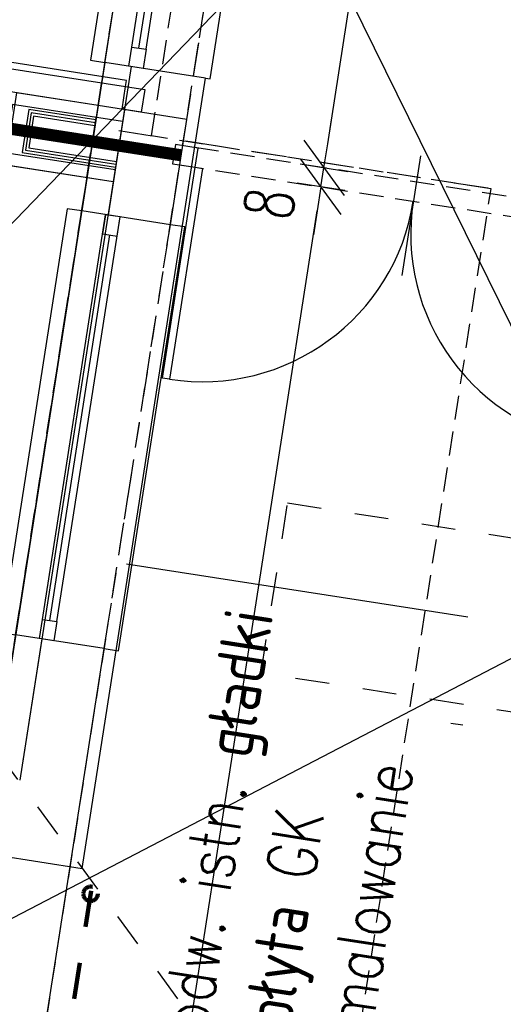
# Model space of a CAD drawing. Extents: x -38969 to 27108, y -24488 to 212598.
# Tile 130 of 256: x -7956 to -7757, y 34321 to 34727. Entities that reach past the tile are written whole.
import ezdxf
from ezdxf import colors
from ezdxf.entities.mleader import LeaderData, LeaderLine
from ezdxf.math import Vec2, Vec3

# ---------------------------------------------------------------- set-up
doc = ezdxf.new("R2010")
doc.units = 0
doc.header["$LTSCALE"] = 100
doc.header["$MEASUREMENT"] = 0
for name, pattern in [('0.5_0.5', [1, 0.5, -0.5]), ('0.7_0.7', [1.4, 0.7, -0.7]), ('DASHED22', [0.15, 0.1, -0.05])]:
    doc.linetypes.add(name, pattern=pattern)
doc.layers.get('0').update_dxf_attribs({"linetype": 'CONTINUOUS'})
doc.layers.get('DEFPOINTS').update_dxf_attribs({"linetype": 'CONTINUOUS'})
for name, color, linetype in [('F_0-DIM', 6, 'CONTINUOUS'), ('F_0-MUR', 3, 'CONTINUOUS'), ('F_0-MUR istn', 200, 'CONTINUOUS'), ('F_0-MUW', 1, 'CONTINUOUS'), ('F_0-POMOCNICZA', 2, 'CONTINUOUS'), ('F_0-POW', 123, 'DASHED22'), ('F_0-STOLARKA', 6, 'CONTINUOUS'), ('F_1-mur', 3, 'CONTINUOUS'), ('F_1-MUR istn', 200, 'CONTINUOUS'), ('F_1-MUW', 1, 'CONTINUOUS'), ('F_1-POMOCNICZA', 2, 'CONTINUOUS'), ('F_1-POW', 2, 'DASHED22'), ('F_1-STOLARKA', 6, 'CONTINUOUS'), ('F_1-STOLARKA TXT', 6, 'CONTINUOUS'), ('F_1-sufity TXT', 123, 'CONTINUOUS'), ('F_1-TXT', 123, 'CONTINUOUS'), ('t_1-TXT', 123, 'CONTINUOUS')]:
    doc.layers.add(name, color=color, linetype=linetype)
doc.layers.add('F_0-zw', color=7, linetype='CONTINUOUS', true_color=0x2424ff)
doc.styles.add('ROMANS', font='ROMANS.shx', dxfattribs={"width": 0.8})
doc.styles.get("Standard").update_dxf_attribs({"font": 'romans.shx', "width": 0.7})
doc.dimstyles.new('DIM100', dxfattribs={"dimscale": 10, "dimtxt": 2, "dimasz": 1, "dimexe": 0, "dimexo": 0, "dimgap": 0.5, "dimtad": 1, "dimdec": 4, "dimrnd": 0.5, "dimdsep": 46, "dimtxsty": 'Standard', "dimblk1": 'TICK1', "dimblk2": 'TICK1', "dimsah": 1, "dimcen": 0, "dimse1": 1, "dimse2": 1, "dimclrd": 6, "dimclre": 6, "dimclrt": 123, "dimadec": 0, "dimazin": 0, "dimtfac": 1, "dimtdec": 4, "dimtmove": 2, "dimatfit": 3, "dimldrblk": 'TICK1', "dimfxl": 1, "dimtolj": 1, "dimarcsym": 0})

# ---------------------------------------------------------------- blocks, each defined once
blk = doc.blocks.new('DR_121821')
at = {"color": 7}
blk.add_line((-15, -91), (35, -91), dxfattribs=at)
for points in [[(4, 0), (4, -3), (92, -3), (92, 0), (4, 0)], [(4, -182), (4, -179), (92, -179), (92, -182), (4, -182)]]:
    blk.add_lwpolyline(points)
for centre, start, end in [((4, -3), 270, 0), ((4, -179), 0, 90)]:
    blk.add_arc(centre, 88, start, end, dxfattribs=at)
blk = doc.blocks.new('TICK1')
at = {"color": 0}
for p, q in [((-1, -1), (1, 1)), ((0, -1), (0, 1)), ((0, 0), (-1, 0))]:
    blk.add_line(p, q, dxfattribs=at)
blk = doc.blocks.new('*D1826')
at = {"layer": 'DEFPOINTS', "color": 0}
for p in [(-7853.52, 34661.6), (-7831.8, 34658.22), (-8063.34, 33314.85)]:
    blk.add_point(p, dxfattribs=at)
at = {"layer": 'F_0-DIM', "color": 6, "lineweight": -2, "transparency": 16777216}
blk.add_line((-8040.09, 33321.35), (-7833.34, 34648.34), dxfattribs=at)
at = {"layer": 'F_0-DIM', "color": 6, "lineweight": -2, "transparency": 16777216, "xscale": 10, "yscale": 10, "zscale": 10}
for p, rotation in [((-7831.8, 34658.22), 81.14470898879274), ((-8041.62, 33311.47), 261.1447089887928)]:
    blk.add_blockref('TICK1', p, dxfattribs=dict(at, rotation=rotation))
at = {"layer": 'F_0-DIM', "color": 123, "transparency": 16777216, "insert": (-7951.54, 33987.15), "char_height": 20, "attachment_point": 5, "rotation": 81.1447}
blk.add_mtext('\\A1;1363', dxfattribs=at)
blk = doc.blocks.new('*D1827')
at = {"layer": 'DEFPOINTS', "color": 0}
for p in [(-7882.43, 34674.2), (-7830.57, 34666.13), (-7853.52, 34661.6)]:
    blk.add_point(p, dxfattribs=at)
at = {"layer": 'F_0-DIM', "color": 6, "lineweight": -2, "transparency": 16777216}
for p, q in [((-7829.03, 34676.01), (-7827.49, 34685.89)), ((-7831.8, 34658.22), (-7830.57, 34666.13)), ((-7833.34, 34648.34), (-7834.88, 34638.46))]:
    blk.add_line(p, q, dxfattribs=at)
at = {"layer": 'F_0-DIM', "color": 6, "lineweight": -2, "transparency": 16777216, "xscale": 10, "yscale": 10, "zscale": 10}
for p, rotation in [((-7830.57, 34666.13), 261.1447089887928), ((-7831.8, 34658.22), 81.14470898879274)]:
    blk.add_blockref('TICK1', p, dxfattribs=dict(at, rotation=rotation))
at = {"layer": 'F_0-DIM', "color": 123, "transparency": 16777216, "insert": (-7853.08, 34651.35), "char_height": 20, "attachment_point": 5, "rotation": 81.1447}
blk.add_mtext('\\A1;8', dxfattribs=at)
blk = doc.blocks.new('*D1828')
at = {"layer": 'DEFPOINTS', "color": 0}
for p in [(-7646.39, 36231.43), (-7588.12, 36222.35), (-7882.43, 34674.2)]:
    blk.add_point(p, dxfattribs=at)
at = {"layer": 'F_0-DIM', "color": 6, "lineweight": -2, "transparency": 16777216}
blk.add_line((-7829.03, 34676.01), (-7589.66, 36212.47), dxfattribs=at)
at = {"layer": 'F_0-DIM', "color": 6, "lineweight": -2, "transparency": 16777216, "xscale": 10, "yscale": 10, "zscale": 10}
for p, rotation in [((-7588.12, 36222.35), 81.14470898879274), ((-7830.57, 34666.13), 261.1447089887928)]:
    blk.add_blockref('TICK1', p, dxfattribs=dict(at, rotation=rotation))
at = {"layer": 'F_0-DIM', "color": 123, "transparency": 16777216, "insert": (-7724.17, 35446.55), "char_height": 20, "attachment_point": 5, "rotation": 81.1447}
blk.add_mtext('\\A1;1575', dxfattribs=at)

msp = doc.modelspace()

# ---------------------------------------------------------------- linework, layer by layer
at = {"layer": 'F_0-MUR'}
for points in [[(-7041.66487, 33155.67776), (-8620.07486, 36360.86214)], [(-6588.15936, 36066.56229), (-9066.80704, 33493.45314)], [(-7923.71356, 34691.76959), (-7963.23677, 34697.92717), (-7967.85496, 34668.28476), (-7917.46286, 34660.43385)], [(-7913.61438, 34685.13585), (-7959.06607, 34692.21707), (-7962.14486, 34672.45546), (-7916.69316, 34665.37425)]]:
    msp.add_lwpolyline(points, dxfattribs=at)
at = {"layer": 'F_0-MUR', "color": 10, "linetype": '0.5_0.5', "ltscale": 0.5, "const_width": 5}
msp.add_lwpolyline([(-7889.46368, 34671.25263), (-7960.60546, 34682.33626), (-7978.89076, 34685.18505)], dxfattribs=at)
at = {"layer": 'F_0-MUR istn'}
for p, q in [((-7923.71356, 34691.76959), (-7930.4869, 34648.29406)), ((-7887.15459, 34686.07383), (-7923.71356, 34691.76959)), ((-7893.92793, 34642.5983), (-7887.15459, 34686.07383)), ((-7893.92793, 34642.5983), (-7930.4869, 34648.29406)), ((-7921.1752, 34467.70809), (-7957.73417, 34473.40385)), ((-7949.96187, 34282.93707), (-7921.1752, 34467.70809))]:
    msp.add_line(p, q, dxfattribs=at)
at = {"layer": 'F_0-MUW', "linetype": 'Continuous'}
for p, q in [((-7912.84468, 34690.07626), (-7919.61801, 34646.60072)), ((-7946.86529, 34471.71051), (-7955.94772, 34413.41377))]:
    msp.add_line(p, q, dxfattribs=at)
at = {"layer": 'F_0-POMOCNICZA', "linetype": '0.7_0.7', "ltscale": 0.15}
msp.add_line((-7887.15459, 34686.07383), (-7859.90731, 34860.96404), dxfattribs=at)
for points in [[(-7957.73417, 34473.40385), (-7930.4869, 34648.29406)], [(-7921.1752, 34467.70809), (-7893.92793, 34642.5983)]]:
    msp.add_lwpolyline(points, dxfattribs=at)
at = {"layer": 'F_0-POW'}
msp.add_lwpolyline([(-9129.2458, 33443.46914), (-8952.36941, 34578.77339), (-7965.2772, 34424.98791), (-7853.36325, 35143.32228), (-8841.44354, 35297.2617), (-8665.33685, 36427.62555), (-6545.90463, 36097.4255), (-7005.1059, 33149.982), (-7010.80166, 33113.42303)], close=True, dxfattribs=at)
at = {"layer": 'F_0-POW', "color": 1}
for points in [[(-8766.24577, 35539.57409), (-8687.12091, 36047.44736), (-7699.04063, 35893.50794), (-7646.39335, 36231.4314), (-7453.71769, 36201.41322), (-7696.17227, 34645.18676), (-7888.84792, 34675.20495), (-7730.29033, 35692.92764), (-8468.3863, 35807.92039), (-8516.26146, 35500.62742)], [(-8099.89886, 33320.54687), (-7890.07944, 34667.30031), (-7697.40378, 34637.28212), (-7907.22321, 33290.52869)]]:
    msp.add_lwpolyline(points, close=True, dxfattribs=at)
at = {"layer": 'F_0-STOLARKA'}
for p, q in [((-7946.62185, 34479.76909), (-7920.60609, 34646.75466)), ((-7940.69337, 34478.84546), (-7914.67761, 34645.83103)), ((-7943.65761, 34479.30728), (-7918.87337, 34638.3882))]:
    msp.add_line(p, q, dxfattribs=at)
for points in [[(-7913.83276, 34690.23019), (-7912.37033, 34699.61696), (-7904.46569, 34698.38544), (-7905.92812, 34688.99868)], [(-7893.04368, 34667.76212), (-7883.65692, 34666.2997), (-7882.4254, 34674.20434), (-7891.81217, 34675.66677)], [(-7914.67761, 34645.83103), (-7920.60609, 34646.75466), (-7921.83761, 34638.85002), (-7915.90913, 34637.92638)], [(-7941.92489, 34470.94081), (-7947.85337, 34471.86445), (-7946.62185, 34479.76909), (-7940.69337, 34478.84546)]]:
    msp.add_lwpolyline(points, close=True, dxfattribs=at)
for points in [[(-7930.4869, 34648.29406), (-7936.41538, 34649.21769), (-7963.66265, 34474.32748), (-7957.73417, 34473.40385)], [(-7921.1752, 34467.70809), (-7915.24672, 34466.78445), (-7887.99944, 34641.67466), (-7893.92793, 34642.5983)]]:
    msp.add_lwpolyline(points, dxfattribs=at)
at = {"layer": 'F_0-zw', "color": 172, "linetype": '0.5_0.5', "lineweight": 100, "ltscale": 0.3, "true_color": 0x0606e5}
msp.add_lwpolyline([(-8067.48917, 33463.61214), (-7926.36123, 34369.46026)], dxfattribs=at)
msp.add_circle((-7926.82305, 34366.49602), 3, dxfattribs=at)
at = {"layer": 'F_1-mur'}
msp.add_lwpolyline([(-7923.71356, 34691.76959), (-7957.30829, 34697.00353), (-7961.92647, 34667.36112), (-7917.46286, 34660.43385)], dxfattribs=at)
at = {"layer": 'F_1-MUR istn'}
for p, q in [((-7920.94265, 34709.55503), (-7965.2772, 34424.98791)), ((-7879.44328, 34703.08958), (-7920.94265, 34709.55503)), ((-7930.24329, 34377.02308), (-7879.44328, 34703.08958)), ((-8258.28594, 34428.13097), (-7930.24329, 34377.02308))]:
    msp.add_line(p, q, dxfattribs=at)
at = {"layer": 'F_1-MUW', "linetype": 'Continuous'}
msp.add_line((-7910.07377, 34707.8617), (-7955.94772, 34413.41377), dxfattribs=at)
for points in [[(-7924.6372, 34685.84111), (-7952.30345, 34690.15141), (-7955.07436, 34672.36597), (-7916.53922, 34666.36233)], [(-7924.82193, 34684.65541), (-7951.30248, 34688.78099), (-7953.70393, 34673.36693), (-7916.3545, 34667.54802)], [(-7925.00665, 34683.46971), (-7950.30151, 34687.41056), (-7952.33351, 34674.3679), (-7916.16977, 34668.73372)], [(-7773.28356, 34436.06455), (-7778.22397, 34436.83425)]]:
    msp.add_lwpolyline(points, dxfattribs=at)
at = {"layer": 'F_1-POMOCNICZA', "linetype": '0.7_0.7', "ltscale": 0.2}
for p, q in [((-7624.72261, 34636.07928), (-7925.09902, 34682.87687)), ((-7965.2772, 34424.98791), (-7711.69838, 34077.81392))]:
    msp.add_line(p, q, dxfattribs=at)
at = {"layer": 'F_1-POMOCNICZA'}
msp.add_lwpolyline([(-8742.15261, 35934.57348), (-8665.33685, 36427.62555), (-6545.90463, 36097.4255), (-7005.1059, 33149.982), (-7010.80166, 33113.42303), (-9129.2458, 33443.46914), (-8952.36941, 34578.77339), (-7965.2772, 34424.98791), (-7853.36325, 35143.32228), (-8841.44354, 35297.2617), (-8764.93565, 35788.3376)], dxfattribs=at)
at = {"layer": 'F_1-POMOCNICZA', "linetype": '0.7_0.7', "ltscale": 0.2}
for points in [[(-7920.94265, 34709.55503), (-7898.15962, 34855.79092)], [(-7884.38368, 34703.85928), (-7861.60065, 34850.09516)]]:
    msp.add_lwpolyline(points, dxfattribs=at)
msp.add_lwpolyline([(-7734.50156, 34510.4815), (-7745.43125, 34440.3278), (-7856.50098, 34457.63207), (-7845.57128, 34527.78577)], close=True, dxfattribs=at)
at = {"layer": 'F_1-POW'}
msp.add_lwpolyline([(-9129.2458, 33443.46914), (-8952.36941, 34578.77339), (-7965.2772, 34424.98791), (-7853.36325, 35143.32228), (-8841.44354, 35297.2617), (-8665.33685, 36427.62555), (-6545.90463, 36097.4255), (-7005.1059, 33149.982), (-7010.80166, 33113.42303)], close=True, dxfattribs=at)
at = {"layer": 'F_1-POW', "color": 1}
msp.add_lwpolyline([(-8199.58077, 33914.97729), (-8302.34112, 33930.98698), (-8298.64658, 33954.70091), (-8331.25323, 33959.78091), (-8277.28072, 34306.21051), (-7827.31761, 34236.10785), (-7761.67919, 34657.41663), (-7901.69854, 34679.23115), (-7870.91065, 34876.84721), (-7553.42343, 34827.38383), (-7676.88285, 34034.94343), (-8168.94683, 34111.60526)], close=True, dxfattribs=at)
at = {"layer": 'F_1-STOLARKA'}
for p, q in [((-7909.83033, 34715.92028), (-7888.27882, 34854.25152)), ((-7903.90185, 34714.99665), (-7882.35033, 34853.32789)), ((-7906.86609, 34715.45846), (-7886.54609, 34845.88506))]:
    msp.add_line(p, q, dxfattribs=at)
for points in [[(-7898.15962, 34855.79092), (-7904.0881, 34856.71455), (-7926.87113, 34710.47867), (-7920.94265, 34709.55503)], [(-7879.44328, 34703.08958), (-7877.46712, 34702.7817), (-7854.68409, 34849.01758), (-7856.66025, 34849.32546)]]:
    msp.add_lwpolyline(points, dxfattribs=at)
msp.add_lwpolyline([(-7905.13337, 34707.092), (-7911.06185, 34708.01564), (-7909.83033, 34715.92028), (-7903.90185, 34714.99665)], close=True, dxfattribs=at)
at = {"layer": 'F_1-STOLARKA TXT', "ltscale": 0.6}
msp.add_line((-7911.93862, 34502.66575), (-7771.22626, 34480.74326), dxfattribs=at)

# ---------------------------------------------------------------- block references
at = {"layer": 'F_0-STOLARKA', "xscale": -0.8681318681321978, "yscale": 0.8681318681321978, "zscale": 0.8681318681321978, "rotation": 351.1447089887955}
msp.add_blockref('DR_121821', (-7884.61677, 34855.19908), dxfattribs=at)
at = {"layer": 'F_0-STOLARKA', "rotation": 261.1447089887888}
msp.add_blockref('DR_121821', (-7703.21055, 34642.23505), dxfattribs=at)

# ---------------------------------------------------------------- texts
at = {"layer": 'F_1-sufity TXT', "color": 4, "insert": (-7847.26998, 34356.43164), "char_height": 20, "width": 242.1062337, "attachment_point": 5, "rotation": 81.144709, "style": 'ROMANS'}
msp.add_mtext('{\\C256;sufit podw. istn. gładki\\Ppłyta GK\\P- malowanie}', dxfattribs=at)

# ---------------------------------------------------------------- dimensions: what is measured, and where the dimension line sits
at = {"layer": 'F_0-DIM'}
for base, p1, p2, picture, middle in [((-7588.11889, 36222.35245), (-7882.4254, 34674.20434), (-7646.39335, 36231.4314), '*D1828', (-7724.16738, 35446.54831)), ((-7831.80498, 34658.22135), (-8063.33989, 33314.85111), (-7853.52047, 34661.60455), '*D1826', (-7951.5359, 33987.15372))]:
    dim = msp.add_linear_dim(base=base, p1=p1, p2=p2, angle=81.144709, dimstyle='DIM100', dxfattribs=at)
    dim.commit()
    dim.dimension.update_dxf_attribs({"geometry": picture, "text_midpoint": middle})
dim = msp.add_linear_dim(base=(-7830.57346, 34666.12599), p1=(-7853.52047, 34661.60455), p2=(-7882.4254, 34674.20434), angle=81.144709, dimstyle='DIM100', dxfattribs=at)
dim.commit()
dim.dimension.update_dxf_attribs({"geometry": '*D1827', "text_midpoint": (-7853.07851, 34651.35407), "dimtype": 160})

# ---------------------------------------------------------------- leaders
at = {"layer": 'F_1-TXT'}
ml = msp.add_multileader_mtext('Standard', dxfattribs=at)
ml.set_content('skł. porządkowy', color=256, style='ROMANS')
ml.set_leader_properties()
ml.build(insert=Vec2(0, 0))
ml.multileader.update_dxf_attribs({"arrow_head_size": 6})
ctx = ml.context
ctx.base_point, ctx.char_height, ctx.arrow_head_size, ctx.landing_gap_size, ctx.plane_origin, ctx.plane_x_axis, ctx.plane_y_axis = Vec3(-8102.11473, 39084.89628), 20, 6, 3, Vec3(-7776.5826, 39225.78801), Vec3(0.153939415, 0.988080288), Vec3(-0.988080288, 0.153939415)
notes = []
notes.append((ctx, [(0, (0, 0, 0), (0, 0), (1, 0), 1, [])]))
ctx.mtext.insert, ctx.mtext.text_direction, ctx.mtext.rotation, ctx.mtext.flow_direction = Vec3(-8114.82732, 39089.91305), Vec3(0.153939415, 0.988080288), 1.416242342, 5
ml = msp.add_multileader_mtext('Standard', dxfattribs=at)
ml.set_content('zabudowa kanałów wentylacyjnych\\Ppłyta g-k malowana\\Ph=250cm', color=256)
ml.set_leader_properties(color=6)
ml.build(insert=Vec2(0, 0))
ml.multileader.update_dxf_attribs({"dogleg_length": 0.36, "arrow_head_size": 0.18})
ctx = ml.context
ctx.base_point, ctx.char_height, ctx.arrow_head_size, ctx.landing_gap_size, ctx.plane_origin, ctx.plane_x_axis, ctx.plane_y_axis = Vec3(-8135.94173, 34603.59523), 20, 0.18, 0.09, Vec3(-7970.78647, 35351.81739), Vec3(0.153939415, 0.988080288), Vec3(-0.988080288, 0.153939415)
notes.append((ctx, [(1, (1, 1, 0), (-8078.9909, 34969.14161), (-0.153939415, -0.988080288), 7.10948, [(5, [(-8233.53354, 34213.51438), (-7701.79052, 34490.5848), (-7577.95922, 34578.9528), (-7568.2137, 34641.50572)], 0, []), (6, [(-7577.47676, 35274.88849), (-7539.2743, 34899.2839), (-7539.75359, 34824.18062)], 0, [])])]))
ctx.mtext.insert, ctx.mtext.text_direction, ctx.mtext.rotation, ctx.mtext.flow_direction = Vec3(-8145.80868, 34605.22355), Vec3(0.153939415, 0.988080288), 1.416242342, 5
at = {"layer": 't_1-TXT', "ltscale": 0.6}
ml = msp.add_multileader_mtext('Standard', dxfattribs=at)
ml.set_content('ppp=297,30', color=256)
ml.set_leader_properties()
ml.build(insert=Vec2(0, 0))
ml.multileader.update_dxf_attribs({"dogleg_length": 0.36, "arrow_head_size": 0.09})
ctx = ml.context
ctx.base_point, ctx.char_height, ctx.arrow_head_size, ctx.landing_gap_size, ctx.plane_origin, ctx.plane_x_axis, ctx.plane_y_axis = Vec3(-32072.77193, 59913.30266), 100, 0.09, 0.045, Vec3(-30900.37988, 64272.54371), Vec3(0.081927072, 0.996638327), Vec3(-0.996638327, 0.081927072)
notes.append((ctx, [(0, (0, 0, 0), (0, 0), (1, 0), 1, [])]))
ctx.mtext.insert, ctx.mtext.text_direction, ctx.mtext.rotation, ctx.mtext.flow_direction = Vec3(-32139.2108, 59918.80931), Vec3(0.081927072, 0.996638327), 1.488777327, 5
ml = msp.add_multileader_mtext('Standard', dxfattribs=at)
ml.set_content('1kond.', color=256)
ml.set_leader_properties()
ml.build(insert=Vec2(0, 0))
ml.multileader.update_dxf_attribs({"dogleg_length": 0.36, "arrow_head_size": 0.09})
ctx = ml.context
ctx.base_point, ctx.char_height, ctx.arrow_head_size, ctx.landing_gap_size, ctx.plane_origin, ctx.plane_x_axis, ctx.plane_y_axis = Vec3(-32578.38797, 60152.18437), 100, 0.09, 0.045, Vec3(-31833.25262, 57759.6945), Vec3(0.085898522, 0.996303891), Vec3(-0.996303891, 0.085898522)
ctx.text_align_type = 2
notes.append((ctx, [(0, (0, 0, 0), (0, 0), (1, 0), 1, [])]))
ctx.mtext.insert, ctx.mtext.text_direction, ctx.mtext.rotation, ctx.mtext.alignment, ctx.mtext.flow_direction = Vec3(-32597.43945, 60513.29581), Vec3(0.085898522, 0.996303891), 1.484791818, 3, 5
for ctx, leaders in notes:
    for number, flags, end, landing, length, lines in leaders:
        leader = LeaderData()
        leader.index, (leader.has_last_leader_line, leader.has_dogleg_vector, leader.attachment_direction) = number, flags
        leader.last_leader_point, leader.dogleg_vector, leader.dogleg_length = Vec3(end), Vec3(landing), length
        for number, points, colour, breaks in lines:
            line = LeaderLine()
            line.index, line.vertices, line.color, line.breaks = number, Vec3.list(points), colors.encode_raw_color(colour), breaks
            leader.lines.append(line)
        ctx.leaders.append(leader)

doc.saveas('drawing.dxf')
